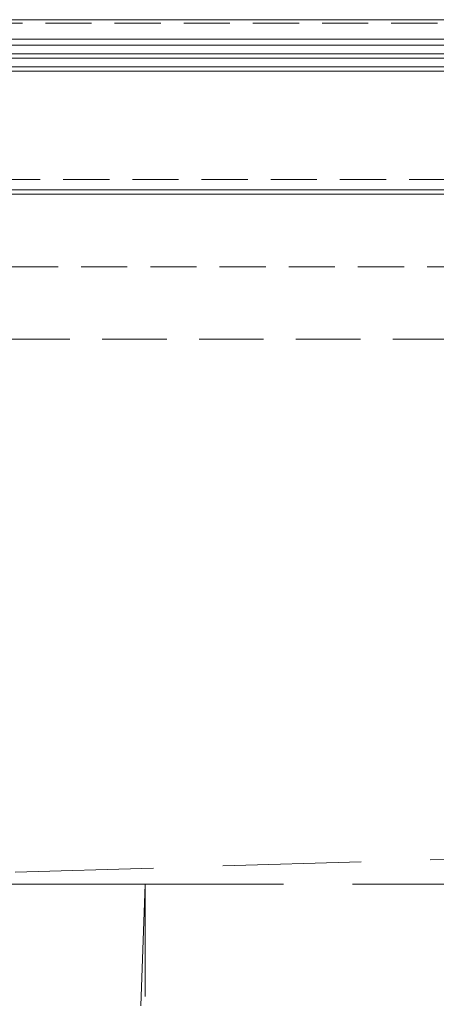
# Model space of a CAD drawing. Header units: millimetres. Extents: x 144573 to 336993, y 74252 to 247042.
# Tile 180 of 256: x 147739 to 148312, y 196940 to 198295. Entities that reach past the tile are written whole.
import ezdxf

# ---------------------------------------------------------------- set-up
doc = ezdxf.new("R2010")
doc.units = ezdxf.units.MM
doc.linetypes.add('ČÁRKOVANÁ', pattern=[19.05, 12.7, -6.35])
for name, color, linetype, lineweight in [('FASÁDA DETAILNÍ', 255, 'Continuous', 0), ('NOVA', 255, 'Continuous', 0), ('TENKA', 255, 'Continuous', 0)]:
    doc.layers.add(name, color=color, linetype=linetype, lineweight=lineweight)

msp = doc.modelspace()

# ---------------------------------------------------------------- linework, layer by layer
at = {"layer": 'FASÁDA DETAILNÍ'}
for p, q in [((146726.48, 198268.259), (150831.98, 198268.259)), ((146726.48, 198268.259), (157106.98, 198268.259)), ((150831.98, 198260.259), (146726.48, 198260.259)), ((157106.98, 198260.259), (146726.48, 198260.259)), ((146726.48, 198248.259), (150831.98, 198248.259)), ((146726.48, 198248.259), (157106.98, 198248.259)), ((150831.98, 198242.259), (146726.48, 198242.259)), ((157106.98, 198242.259), (146726.48, 198242.259)), ((146726.48, 198230.259), (158164.518, 198230.259)), ((146726.48, 198230.259), (149291.442, 198230.259)), ((158151.479, 198224.259), (146726.48, 198224.259)), ((149298.98, 198224.259), (146726.48, 198224.259)), ((150554.98, 198061.259), (147717.98, 198061.259))]:
    msp.add_line(p, q, dxfattribs=at)
for points in [[(173301.48, 174615.259), (146721.48, 174615.259), (146721.48, 198295.259), (173301.48, 198295.259)], [(173061.48, 174855.259), (146961.48, 174855.259), (146961.48, 198055.259), (173061.48, 198055.259)]]:
    msp.add_lwpolyline(points, close=True, dxfattribs=at)
at = {"layer": 'FASÁDA DETAILNÍ', "linetype": 'ČÁRKOVANÁ', "ltscale": 5}
for points in [[(173296.48, 174620.259), (146726.48, 174620.259), (146726.48, 198290.259), (173296.48, 198290.259)], [(173081.48, 174835.259), (146941.48, 174835.259), (146941.48, 198075.259), (173081.48, 198075.259)], [(172961.48, 174955.259), (147061.48, 174955.259), (147061.48, 197955.259), (172961.48, 197955.259)]]:
    msp.add_lwpolyline(points, close=True, dxfattribs=at)
at = {"layer": 'NOVA', "linetype": 'ČÁRKOVANÁ', "ltscale": 15}
for p, q in [((147161.48, 197105.259), (172861.48, 197855.259)), ((147911.48, 197105.259), (147161.48, 197105.259)), ((147161.48, 175805.259), (147911.48, 197105.259))]:
    msp.add_line(p, q, dxfattribs=at)
msp.add_lwpolyline([(154211.48, 175805.259), (147911.48, 175805.259), (147911.48, 197105.259), (154211.48, 197105.259)], dxfattribs=at)
at = {"layer": 'TENKA', "linetype": 'ČÁRKOVANÁ', "ltscale": 7}
msp.add_lwpolyline([(147718.98, 197855.259), (172861.48, 197855.259), (172861.48, 175055.259), (147718.98, 175055.259)], close=True, dxfattribs=at)

doc.saveas('drawing.dxf')
